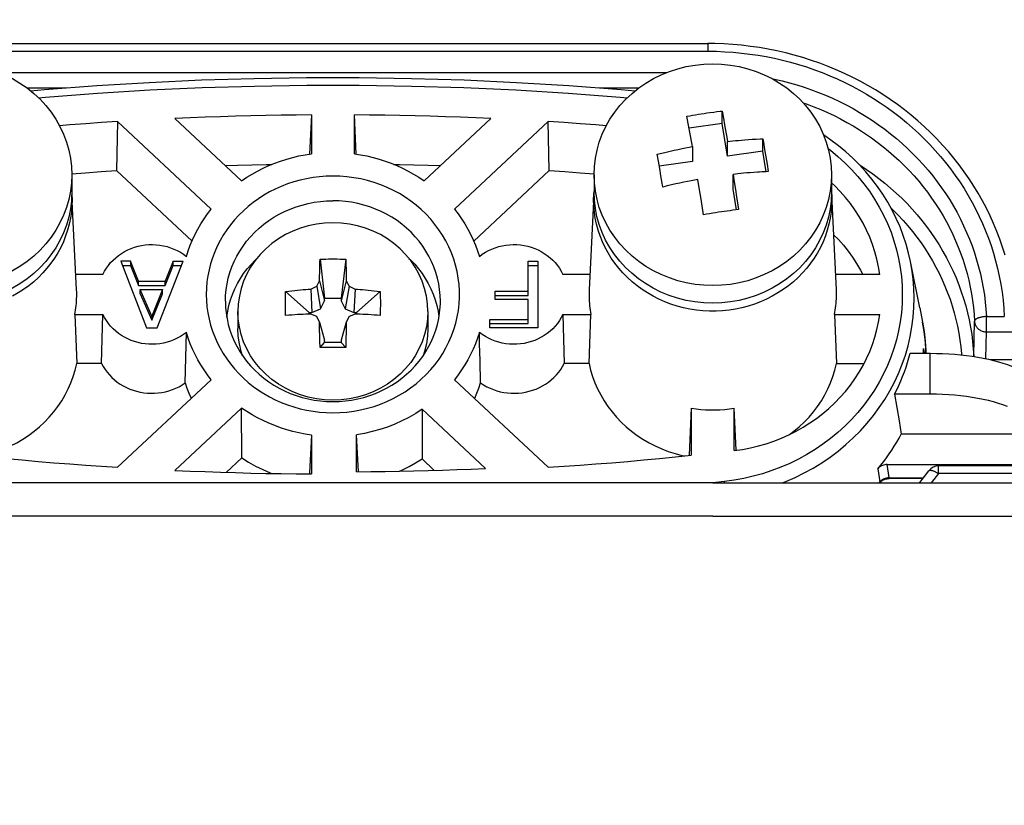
# Model space of a CAD drawing. Header units: centimetres. Extents: x 22052 to 56535, y 76485 to 78519.
# Tile 69 of 235: x 35527.75 to 35531.9, y 77894.75 to 77898.06. Entities that reach past the tile are written whole.
import ezdxf
from ezdxf import colors
from ezdxf.entities.mleader import LeaderData, LeaderLine
from ezdxf.math import Vec2, Vec3

# ---------------------------------------------------------------- set-up
doc = ezdxf.new("R2010")
doc.units = ezdxf.units.CM
doc.layers.add('$_urządzenia', color=250, linetype='Continuous')
doc.layers.add('IS_Opis', color=250, linetype='Continuous', lineweight=9)
doc.styles.add('styl1', font='ARIALN.TTF')

# ---------------------------------------------------------------- blocks, each defined once
blk = doc.blocks.new('A$C92957c0b')
at = {"layer": '$_urządzenia'}
for p, q in [((-31.792, -10.509), (-0.208, -10.509)), ((-0.208, -10.509), (-0.208, -10.83)), ((-31.792, -10.83), (-0.208, -10.83)), ((-30.064, -11.727), (-1.936, -11.727)), ((-28.893, -12.372), (-27.237, -12.372)), ((-4.763, -12.372), (-3.107, -12.372)), ((-22.654, -13.661), (-19.844, -16.285)), ((-16.904, -13.511), (-16.981, -15.16)), ((-16.904, -13.511), (-16.904, -15.148)), ((-15.019, -15.16), (-15.096, -13.511)), ((-15.096, -15.148), (-15.096, -13.511)), ((-12.156, -16.285), (-9.346, -13.661)), ((-1.031, -13.877), (-1.089, -13.565)), ((-0.121, -13.412), (0.044, -13.39)), ((0.044, -13.39), (0.175, -13.374)), ((0.175, -13.374), (0.306, -13.359)), ((0.306, -13.359), (0.393, -13.349)), ((0.393, -13.349), (0.45, -13.653)), ((0.393, -13.866), (0.393, -13.349)), ((0.45, -13.653), (0.501, -13.929)), ((-25.071, -13.792), (-25.108, -15.855)), ((-21.122, -17.478), (-25.071, -13.792)), ((-6.929, -13.792), (-10.878, -17.478)), ((-6.892, -15.855), (-6.929, -13.792)), ((-0.976, -14.174), (-1.031, -13.877)), ((0.393, -13.866), (-0.995, -14.069)), ((0.625, -15.249), (0.393, -13.866)), ((0.501, -13.929), (0.555, -14.234)), ((-0.926, -14.457), (-0.976, -14.174)), ((-0.857, -14.846), (-0.926, -14.457)), ((0.555, -14.234), (0.593, -14.445)), ((0.593, -14.445), (0.625, -14.629)), ((-0.857, -14.846), (-0.857, -15.466)), ((0.625, -14.629), (0.729, -14.618)), ((0.625, -15.249), (0.625, -14.629)), ((0.729, -14.618), (0.839, -14.606)), ((0.839, -14.606), (0.955, -14.595)), ((0.955, -14.595), (1.078, -14.583)), ((1.078, -14.583), (1.21, -14.572)), ((1.21, -14.572), (1.35, -14.561)), ((1.35, -14.561), (1.499, -14.549)), ((2.107, -14.516), (2.133, -14.664)), ((2.107, -15.033), (2.107, -14.516)), ((2.133, -14.664), (2.184, -14.965)), ((-2.287, -15.463), (-2.339, -15.165)), ((2.107, -15.033), (0.625, -15.249)), ((2.253, -15.903), (2.107, -15.033)), ((2.184, -14.965), (2.236, -15.272)), ((2.236, -15.272), (2.287, -15.583)), ((-2.236, -15.767), (-2.287, -15.463)), ((-0.857, -15.466), (-2.252, -15.67)), ((2.287, -15.583), (2.339, -15.899)), ((-27, -16.028), (-27, -16.766)), ((-25.108, -15.855), (-21.933, -18.819)), ((-10.067, -18.819), (-6.892, -15.855)), ((-5, -16.028), (-5, -16.766)), ((-2.184, -16.077), (-2.236, -15.767)), ((0.956, -16.002), (0.857, -16.013)), ((0.857, -16.013), (0.909, -16.335)), ((0.857, -16.633), (0.857, -16.013)), ((1.063, -15.991), (0.956, -16.002)), ((1.178, -15.979), (1.063, -15.991)), ((1.302, -15.968), (1.178, -15.979)), ((1.435, -15.956), (1.302, -15.968)), ((1.577, -15.944), (1.435, -15.956)), ((1.729, -15.933), (1.577, -15.944)), ((5, -16.028), (5, -16.766)), ((-0.556, -16.658), (-0.625, -16.23)), ((0.909, -16.335), (0.959, -16.655)), ((-27, -16.738), (-26.992, -16.828)), ((-26.992, -16.828), (-26.99, -16.873)), ((-26.99, -16.873), (-26.984, -17.086)), ((-5.01, -16.873), (-5.206, -20.878)), ((-5.016, -17.086), (-5.01, -16.873)), ((-5.01, -16.873), (-5.008, -16.828)), ((-5.008, -16.828), (-5, -16.738)), ((-0.506, -16.98), (-0.556, -16.658)), ((-0.451, -17.333), (-0.506, -16.98)), ((1.005, -17.513), (0.857, -16.633)), ((0.959, -16.655), (1.006, -16.956)), ((1.006, -16.956), (1.06, -17.305)), ((5, -16.738), (5.008, -16.828)), ((5.008, -16.828), (5.01, -16.873)), ((5.01, -16.873), (5.016, -17.086)), ((-0.393, -17.716), (-0.451, -17.333)), ((1.06, -17.305), (1.089, -17.499)), ((-0.262, -17.693), (-0.393, -17.716)), ((-0.131, -17.67), (-0.262, -17.693)), ((0, -17.648), (-0.131, -17.67)), ((-24.525, -19.666), (-24.937, -19.666)), ((-24.937, -19.666), (-23.85, -22.467)), ((-24.868, -19.845), (-24.525, -19.845)), ((-24.187, -20.506), (-24.525, -19.666)), ((-24.525, -19.666), (-24.525, -19.845)), ((-24.525, -19.845), (-24.187, -20.686)), ((-23.4, -22.467), (-22.312, -19.666)), ((-22.725, -19.666), (-23.062, -20.506)), ((-23.062, -20.686), (-22.725, -19.845)), ((-22.725, -19.666), (-22.312, -19.666)), ((-22.725, -19.845), (-22.725, -19.666)), ((-22.725, -19.845), (-22.382, -19.845)), ((-16.542, -19.588), (-16.35, -21.228)), ((-15.458, -19.588), (-15.65, -21.228)), ((-15.458, -19.588), (-15.452, -19.803)), ((-15.452, -19.803), (-15.446, -20.011)), ((-7.775, -19.666), (-7.362, -19.666)), ((-7.775, -21.106), (-7.775, -19.666)), ((-7.775, -19.845), (-7.362, -19.845)), ((-7.362, -19.666), (-7.362, -22.467)), ((8.469, -20.383), (8.328, -19.68)), ((8.328, -19.681), (8.328, -19.68)), ((-25.685, -20.223), (-26.826, -20.223)), ((-16.563, -20.495), (-16.56, -20.31)), ((-16.56, -20.31), (-16.556, -20.115)), ((-16.556, -20.115), (-16.551, -19.91)), ((-15.446, -20.011), (-15.442, -20.212)), ((-5.174, -20.223), (-6.315, -20.223)), ((7.038, -20.223), (5.174, -20.223)), ((-24.187, -20.506), (-23.062, -20.506)), ((-24.187, -20.686), (-24.187, -20.506)), ((-24.187, -20.686), (-23.062, -20.686)), ((-23.062, -20.686), (-23.062, -20.506)), ((-16.765, -20.761), (-16.682, -20.722)), ((-16.682, -20.722), (-16.563, -20.495)), ((-16.682, -20.722), (-16.52, -21.674)), ((-16.563, -20.495), (-16.35, -21.333)), ((-15.437, -20.495), (-15.65, -21.333)), ((-15.318, -20.722), (-15.48, -21.674)), ((-15.437, -20.495), (-15.318, -20.722)), ((-15.318, -20.722), (-15.235, -20.761)), ((8.593, -21.005), (8.469, -20.383)), ((-24.112, -20.856), (-23.175, -20.856)), ((-23.625, -21.977), (-24.112, -20.856)), ((-24.112, -21.036), (-24.112, -20.856)), ((-24.112, -21.036), (-23.625, -22.156)), ((-23.175, -20.856), (-23.625, -21.977)), ((-23.625, -22.156), (-23.175, -21.036)), ((-23.175, -21.036), (-23.175, -20.856)), ((-17.991, -20.941), (-16.998, -21.833)), ((-16.932, -20.84), (-16.848, -20.8)), ((-16.932, -20.84), (-16.885, -21.833)), ((-16.848, -20.8), (-16.765, -20.761)), ((-15.235, -20.761), (-15.152, -20.8)), ((-15.152, -20.8), (-15.068, -20.84)), ((-15.068, -20.84), (-15.115, -21.833)), ((-14.009, -20.941), (-15.002, -21.833)), ((-14.009, -20.941), (-14.007, -20.995)), ((-14.007, -20.995), (-14.004, -21.105)), ((-14.004, -21.105), (-14.002, -21.215)), ((-9.162, -20.926), (-7.775, -20.926)), ((-9.162, -21.277), (-9.162, -20.926)), ((-9.162, -21.106), (-7.775, -21.106)), ((8.717, -21.632), (8.593, -21.005)), ((-20.528, -21.353), (-20.527, -21.449)), ((-18, -21.383), (-17.999, -21.271)), ((-18, -21.496), (-18, -21.383)), ((-17.999, -21.609), (-18, -21.496)), ((-17.999, -21.271), (-17.997, -21.16)), ((-16.52, -21.674), (-16.35, -21.333)), ((-16.35, -21.228), (-15.65, -21.228)), ((-16.35, -21.333), (-16.35, -21.228)), ((-15.65, -21.228), (-15.65, -21.333)), ((-15.65, -21.333), (-15.48, -21.674)), ((-14.002, -21.215), (-14, -21.327)), ((-14, -21.553), (-14.002, -21.666)), ((-14, -21.327), (-14, -21.439)), ((-14, -21.439), (-14, -21.553)), ((-11.473, -21.449), (-11.472, -21.353)), ((-7.775, -21.277), (-9.162, -21.277)), ((-7.775, -22.296), (-7.775, -21.277)), ((-26.87, -21.91), (-25.685, -21.91)), ((-26.87, -21.91), (-26.79, -23.971)), ((-25.747, -23.971), (-25.685, -21.91)), ((-23.625, -21.977), (-23.625, -22.156)), ((-20, -21.783), (-20, -22.5)), ((-17.997, -21.723), (-17.999, -21.609)), ((-17.994, -21.837), (-17.997, -21.723)), ((-17.991, -21.952), (-17.994, -21.837)), ((-16.998, -21.833), (-16.885, -21.833)), ((-16.998, -21.894), (-16.998, -21.833)), ((-16.682, -21.996), (-16.932, -21.892)), ((-16.885, -21.833), (-16.52, -21.674)), ((-15.48, -21.674), (-15.115, -21.833)), ((-15.068, -21.892), (-15.318, -21.996)), ((-15.115, -21.833), (-15.002, -21.833)), ((-15.002, -21.833), (-15.002, -21.894)), ((-14.002, -21.666), (-14.004, -21.78)), ((-12, -21.783), (-12, -22.5)), ((-6.315, -21.91), (-5.13, -21.91)), ((-6.315, -21.91), (-6.253, -23.971)), ((-5.21, -23.971), (-5.13, -21.91)), ((5.13, -21.91), (7.038, -21.91)), ((5.13, -21.91), (5.21, -23.971)), ((8.717, -21.632), (8.836, -22.235)), ((-16.563, -22.236), (-16.682, -21.996)), ((-16.563, -22.236), (-16.35, -22.986)), ((-15.437, -22.236), (-15.65, -22.986)), ((-15.437, -22.236), (-15.44, -22.443)), ((-15.318, -21.996), (-15.437, -22.236)), ((-9.387, -22.117), (-7.775, -22.117)), ((-9.387, -22.467), (-9.387, -22.117)), ((-9.387, -22.296), (-7.775, -22.296)), ((10.994, -23.664), (11.027, -22.196)), ((11.527, -21.997), (12.28, -21.997)), ((11.527, -22.641), (11.527, -21.997)), ((-23.85, -22.467), (-23.4, -22.467)), ((-22.222, -24.793), (-22.17, -22.669)), ((-16.554, -22.789), (-16.558, -22.556)), ((-16.548, -23.039), (-16.554, -22.789)), ((-15.444, -22.668), (-15.449, -22.91)), ((-15.44, -22.443), (-15.444, -22.668)), ((-9.819, -23.144), (-9.83, -22.669)), ((-7.362, -22.467), (-9.387, -22.467)), ((11.501, -23.769), (11.527, -22.641)), ((11.527, -22.641), (12.793, -22.641)), ((-16.542, -23.305), (-16.548, -23.039)), ((-16.542, -23.305), (-16.35, -23.092)), ((-16.35, -23.092), (-16.35, -22.986)), ((-15.65, -23.092), (-16.35, -23.092)), ((-15.65, -22.986), (-15.65, -23.092)), ((-15.458, -23.305), (-15.65, -23.092)), ((-9.802, -23.854), (-9.819, -23.144)), ((8.949, -23.029), (8.976, -23.434)), ((-15.94, -23.307), (-16.181, -23.306)), ((-15.699, -23.306), (-15.94, -23.307)), ((-15.458, -23.305), (-15.699, -23.306)), ((8.314, -23.545), (9.164, -23.545)), ((8.872, -23.545), (8.878, -23.337)), ((8.912, -23.504), (8.878, -23.337)), ((8.976, -23.434), (8.977, -23.545)), ((9.164, -25.265), (9.164, -23.545)), ((-25.747, -23.971), (-26.79, -23.971)), ((-9.778, -24.793), (-9.802, -23.854)), ((-5.21, -23.971), (-6.253, -23.971)), ((5.21, -23.971), (6.376, -23.971)), ((10.995, -23.678), (10.994, -23.664)), ((11.685, -23.809), (12.665, -23.809)), ((-25.071, -28.341), (-21.122, -24.655)), ((-10.878, -24.655), (-6.929, -28.341)), ((9.164, -25.265), (7.657, -25.265)), ((7.657, -25.265), (7.751, -25.823)), ((-19.844, -25.849), (-22.654, -28.472)), ((-19.834, -27.938), (-19.844, -25.849)), ((-12.234, -25.902), (-12.245, -27.991)), ((-9.567, -28.393), (-12.234, -25.902)), ((-0.904, -25.856), (-0.997, -27.833)), ((-0.904, -25.856), (-0.904, -27.838)), ((0.987, -27.625), (0.904, -25.856)), ((0.904, -27.637), (0.904, -25.856)), ((7.751, -25.823), (7.845, -26.385)), ((7.845, -26.385), (7.939, -26.951)), ((13.665, -26.951), (7.939, -26.951)), ((-16.904, -26.985), (-16.979, -28.579)), ((-16.904, -26.985), (-16.904, -28.622)), ((-14.927, -28.528), (-15, -26.972)), ((-15, -28.532), (-15, -26.972)), ((-20.496, -28.555), (-19.834, -27.938)), ((-12.245, -27.991), (-11.729, -28.472)), ((-0.997, -27.833), (-0.997, -27.847)), ((-16.979, -28.579), (-16.981, -28.618)), ((6.954, -28.404), (7.039, -28.954)), ((7.348, -28.225), (12.665, -28.225)), ((7.43, -28.77), (7.348, -28.225)), ((12.892, -28.284), (9.508, -28.284)), ((9.508, -28.605), (9.508, -28.284)), ((12.897, -28.605), (9.508, -28.605)), ((0, -29), (-298.6, -29)), ((0.492, -28.944), (0, -28.996)), ((0, -29), (298.6, -29)), ((0.499, -29), (0.492, -28.944)), ((7.039, -28.954), (6.998, -29)), ((7.027, -29), (7.036, -28.989)), ((7.039, -28.954), (7.071, -28.919)), ((7.039, -28.954), (7.039, -28.961)), ((8.848, -28.821), (7.399, -28.821)), ((7.431, -28.784), (7.43, -28.77)), ((7.431, -28.784), (8.877, -28.784)), ((0, -30.4), (-300, -30.4)), ((0, -30.4), (300, -30.4))]:
    blk.add_line(p, q, dxfattribs=at)
for points in [[(12.317, -19.419), (12.211, -19.08), (12.094, -18.745), (11.967, -18.413), (11.83, -18.084), (11.682, -17.759), (11.525, -17.439), (11.358, -17.123), (11.181, -16.811), (10.994, -16.504), (10.799, -16.203), (10.593, -15.907), (10.379, -15.616), (10.156, -15.332), (9.924, -15.054), (9.683, -14.782), (9.434, -14.516), (9.177, -14.258), (8.912, -14.007), (8.64, -13.763), (8.36, -13.526), (8.072, -13.297), (7.778, -13.076), (7.477, -12.863), (7.169, -12.659), (6.856, -12.462), (6.536, -12.275), (6.21, -12.096), (5.879, -11.926), (5.543, -11.765), (5.203, -11.613), (4.857, -11.471), (4.507, -11.338), (4.154, -11.215), (3.796, -11.101), (3.435, -10.997), (3.072, -10.903), (2.705, -10.819), (2.336, -10.745), (1.965, -10.681), (1.592, -10.627), (1.217, -10.583), (0.842, -10.549), (0.465, -10.526), (0.088, -10.513), (-0.208, -10.509)], [(-0.208, -10.83), (0.153, -10.835), (0.51, -10.85), (0.865, -10.873), (1.216, -10.906), (1.563, -10.948), (1.91, -10.999), (2.255, -11.059), (2.599, -11.128), (2.941, -11.207), (3.28, -11.294), (3.616, -11.39), (3.949, -11.495), (4.279, -11.608), (4.605, -11.73), (4.928, -11.861), (5.246, -12), (5.561, -12.147), (5.87, -12.303), (6.175, -12.466), (6.475, -12.638), (6.769, -12.817), (7.058, -13.004), (7.341, -13.199), (7.619, -13.401), (7.89, -13.61), (8.154, -13.826), (8.412, -14.049), (8.663, -14.279), (8.908, -14.515), (9.145, -14.758), (9.374, -15.006), (9.596, -15.261), (9.81, -15.521), (10.016, -15.787), (10.215, -16.058), (10.405, -16.334), (10.586, -16.615), (10.759, -16.901), (10.924, -17.191), (11.079, -17.486), (11.226, -17.784), (11.363, -18.086), (11.491, -18.391), (11.61, -18.699), (11.72, -19.011), (11.821, -19.327), (11.913, -19.648), (11.995, -19.973), (12.068, -20.303), (12.132, -20.637), (12.185, -20.974), (12.227, -21.312), (12.259, -21.653), (12.28, -21.997)], [(-32, -11.36), (-31.626, -11.373), (-31.255, -11.412), (-30.887, -11.477), (-30.526, -11.567), (-30.173, -11.683), (-29.831, -11.822), (-29.5, -11.985), (-29.183, -12.171), (-28.883, -12.378), (-28.599, -12.606), (-28.335, -12.853), (-28.091, -13.118), (-27.869, -13.398), (-27.67, -13.694), (-27.495, -14.003), (-27.346, -14.323), (-27.222, -14.652), (-27.125, -14.989), (-27.056, -15.332), (-27.014, -15.679), (-27, -16.028)], [(-5, -16.028), (-4.986, -15.679), (-4.944, -15.332), (-4.875, -14.989), (-4.778, -14.652), (-4.654, -14.323), (-4.505, -14.003), (-4.33, -13.694), (-4.131, -13.398), (-3.909, -13.118), (-3.665, -12.853), (-3.401, -12.606), (-3.117, -12.378), (-2.817, -12.171), (-2.5, -11.985), (-2.169, -11.822), (-1.827, -11.683), (-1.474, -11.567), (-1.113, -11.477), (-0.745, -11.412), (-0.374, -11.373), (0, -11.36)], [(0, -11.36), (0.374, -11.373), (0.745, -11.412), (1.113, -11.477), (1.474, -11.567), (1.827, -11.683), (2.169, -11.822), (2.5, -11.985), (2.817, -12.171), (3.117, -12.378), (3.401, -12.606), (3.665, -12.853), (3.909, -13.118), (4.131, -13.398), (4.33, -13.694), (4.505, -14.003), (4.654, -14.323), (4.778, -14.652), (4.875, -14.989), (4.944, -15.332), (4.986, -15.679), (5, -16.028)], [(-28.739, -12.494), (-28.149, -12.44), (-25.944, -12.274), (-23.737, -12.141), (-21.528, -12.042), (-19.317, -11.975), (-17.106, -11.942), (-14.894, -11.942), (-12.683, -11.975), (-10.472, -12.042), (-8.263, -12.141), (-6.056, -12.274), (-3.851, -12.44), (-3.261, -12.494)], [(2.495, -11.983), (2.601, -12.004), (2.917, -12.077), (3.231, -12.158), (3.543, -12.247), (3.851, -12.345), (4.156, -12.45), (4.458, -12.563), (4.756, -12.685), (5.05, -12.813), (5.34, -12.95), (5.626, -13.094), (5.908, -13.246), (6.185, -13.405), (6.457, -13.572), (6.724, -13.745), (6.986, -13.926), (7.242, -14.113), (7.492, -14.307), (7.737, -14.507), (7.975, -14.714), (8.207, -14.927), (8.432, -15.146), (8.651, -15.371), (8.863, -15.601), (9.067, -15.837), (9.265, -16.078), (9.455, -16.325), (9.638, -16.576), (9.813, -16.832), (9.98, -17.092), (10.139, -17.357), (10.29, -17.625), (10.433, -17.898), (10.568, -18.174), (10.695, -18.454), (10.813, -18.738), (10.922, -19.024), (11.023, -19.313), (11.115, -19.605), (11.198, -19.899), (11.272, -20.194), (11.337, -20.491), (11.393, -20.789), (11.44, -21.089), (11.478, -21.39), (11.507, -21.692), (11.527, -21.997)], [(-28.406, -12.786), (-28.107, -12.759), (-25.91, -12.594), (-23.711, -12.461), (-21.509, -12.362), (-19.306, -12.296), (-17.102, -12.263), (-14.898, -12.263), (-12.694, -12.296), (-10.491, -12.362), (-8.289, -12.461), (-6.09, -12.594), (-3.893, -12.759), (-3.594, -12.786)], [(3.804, -13.004), (3.976, -13.063), (4.264, -13.172), (4.55, -13.287), (4.831, -13.411), (5.109, -13.542), (5.383, -13.68), (5.652, -13.825), (5.917, -13.977), (6.177, -14.136), (6.433, -14.302), (6.683, -14.475), (6.928, -14.654), (7.168, -14.839), (7.401, -15.031), (7.629, -15.229), (7.851, -15.433), (8.067, -15.642), (8.276, -15.857), (8.479, -16.078), (8.675, -16.303), (8.864, -16.534), (9.045, -16.77), (9.22, -17.01), (9.388, -17.255), (9.548, -17.504), (9.7, -17.757), (9.844, -18.014), (9.981, -18.275), (10.11, -18.539), (10.231, -18.807), (10.344, -19.078), (10.449, -19.352), (10.545, -19.629), (10.633, -19.908), (10.713, -20.189), (10.784, -20.472), (10.846, -20.756), (10.899, -21.041), (10.944, -21.328), (10.981, -21.616), (11.008, -21.905), (11.027, -22.196)], [(-16.904, -13.511), (-17.543, -13.516), (-18.182, -13.525), (-18.821, -13.536), (-19.46, -13.549), (-20.099, -13.566), (-20.738, -13.586), (-21.377, -13.608), (-22.016, -13.633), (-22.654, -13.661)], [(-9.346, -13.661), (-9.984, -13.633), (-10.623, -13.608), (-11.262, -13.586), (-11.901, -13.566), (-12.54, -13.549), (-13.179, -13.536), (-13.818, -13.525), (-14.457, -13.516), (-15.096, -13.511)], [(-1.089, -13.565), (-0.969, -13.544), (-0.848, -13.523), (-0.727, -13.503), (-0.606, -13.483), (-0.485, -13.464), (-0.364, -13.446), (-0.243, -13.429), (-0.121, -13.412)], [(-25.071, -13.792), (-25.741, -13.835), (-26.412, -13.882), (-27.082, -13.932), (-27.516, -13.966)], [(-4.484, -13.966), (-4.918, -13.932), (-5.588, -13.882), (-6.259, -13.835), (-6.929, -13.792)], [(8.328, -19.682), (8.248, -19.325), (8.145, -18.954), (8.025, -18.587), (7.887, -18.226), (7.731, -17.87), (7.558, -17.522), (7.368, -17.181), (7.162, -16.848), (6.939, -16.524), (6.701, -16.21), (6.448, -15.907), (6.181, -15.615), (5.899, -15.334), (5.604, -15.066), (5.296, -14.811), (4.977, -14.569), (4.667, -14.356)], [(-2.339, -15.165), (-2.15, -15.119), (-1.967, -15.075), (-1.79, -15.035), (-1.619, -14.997), (-1.454, -14.962), (-1.295, -14.929), (-1.143, -14.899), (-0.997, -14.871), (-0.857, -14.846)], [(4.856, -14.925), (4.956, -15), (5.265, -15.255), (5.562, -15.525), (5.844, -15.807), (6.111, -16.102), (6.362, -16.409), (6.597, -16.726), (6.815, -17.053), (7.015, -17.391), (7.198, -17.736), (7.362, -18.088), (7.508, -18.449), (7.634, -18.814), (7.742, -19.184), (7.83, -19.559), (7.898, -19.936), (7.947, -20.316), (7.976, -20.698), (7.985, -21.079), (7.974, -21.461), (7.944, -21.843), (7.894, -22.222), (7.825, -22.598), (7.736, -22.971), (7.628, -23.34), (7.501, -23.703), (7.355, -24.061), (7.191, -24.412), (7.009, -24.754), (6.808, -25.09), (6.592, -25.415), (6.358, -25.73), (6.108, -26.035), (5.842, -26.328), (5.562, -26.608), (5.267, -26.877), (4.959, -27.131), (4.64, -27.369), (4.309, -27.594), (3.967, -27.803), (3.613, -27.997), (3.248, -28.176), (2.874, -28.338), (2.492, -28.483), (2.102, -28.612), (1.707, -28.722), (1.307, -28.814), (0.902, -28.888), (0.492, -28.944)], [(1.499, -14.549), (1.659, -14.539), (1.743, -14.534), (1.829, -14.529)], [(1.829, -14.529), (2.012, -14.52), (2.107, -14.516)], [(-19.844, -16.285), (-19.625, -16.138), (-19.402, -16.001), (-19.172, -15.873), (-18.937, -15.754), (-18.696, -15.643), (-18.451, -15.543), (-18.201, -15.452), (-17.947, -15.371), (-17.691, -15.3), (-17.431, -15.239), (-17.169, -15.188), (-16.904, -15.148)], [(-15.096, -15.148), (-14.831, -15.188), (-14.569, -15.239), (-14.309, -15.3), (-14.053, -15.371), (-13.799, -15.452), (-13.549, -15.543), (-13.304, -15.643), (-13.063, -15.754), (-12.828, -15.873), (-12.598, -16.001), (-12.375, -16.138), (-12.156, -16.285)], [(-20.534, -15.64), (-20.019, -15.625), (-19.415, -15.609), (-18.812, -15.596), (-18.57, -15.592)], [(-13.43, -15.592), (-13.188, -15.596), (-12.585, -15.609), (-11.981, -15.625), (-11.466, -15.64)], [(6.181, -15.615), (6.206, -15.63), (6.475, -15.807), (6.738, -15.992), (6.996, -16.184), (7.247, -16.383), (7.491, -16.589), (7.729, -16.802), (7.96, -17.021), (8.184, -17.247), (8.401, -17.478), (8.61, -17.716), (8.811, -17.96), (9.004, -18.209), (9.19, -18.463), (9.367, -18.722), (9.535, -18.986), (9.696, -19.255), (9.847, -19.528), (9.99, -19.805), (10.123, -20.087), (10.248, -20.371), (10.363, -20.659), (10.47, -20.951), (10.566, -21.245), (10.654, -21.541), (10.731, -21.84), (10.799, -22.14), (10.858, -22.442), (10.906, -22.746), (10.945, -23.051), (10.974, -23.357), (10.994, -23.664)], [(-27, -16.028), (-27.014, -16.377), (-27.056, -16.724), (-27.125, -17.067), (-27.222, -17.404), (-27.346, -17.733), (-27.495, -18.053), (-27.67, -18.362), (-27.869, -18.657), (-28.091, -18.938), (-28.335, -19.203), (-28.599, -19.45), (-28.883, -19.677), (-29.183, -19.885), (-29.5, -20.07), (-29.831, -20.234), (-30.173, -20.373), (-30.526, -20.488), (-30.887, -20.579), (-31.255, -20.644), (-31.626, -20.683), (-32, -20.696)], [(-27.003, -15.987), (-26.419, -15.943), (-25.764, -15.898), (-25.108, -15.855)], [(-16, -16.086), (-16.281, -16.093), (-16.56, -16.114), (-16.837, -16.148), (-17.112, -16.195), (-17.384, -16.257), (-17.652, -16.331), (-17.915, -16.418), (-18.173, -16.518), (-18.425, -16.63), (-18.669, -16.754), (-18.908, -16.891), (-19.137, -17.038), (-19.358, -17.196), (-19.57, -17.366), (-19.772, -17.545), (-19.964, -17.733), (-20.145, -17.932), (-20.315, -18.138), (-20.473, -18.352), (-20.619, -18.574), (-20.752, -18.803), (-20.872, -19.038), (-20.979, -19.279), (-21.073, -19.524), (-21.152, -19.774), (-21.218, -20.029), (-21.269, -20.285), (-21.305, -20.543), (-21.327, -20.804), (-21.335, -21.067)], [(-16, -26.047), (-15.705, -26.039), (-15.413, -26.017), (-15.123, -25.979), (-14.835, -25.927), (-14.549, -25.859), (-14.268, -25.777), (-13.993, -25.681), (-13.723, -25.57), (-13.46, -25.447), (-13.207, -25.31), (-12.962, -25.161), (-12.726, -24.999), (-12.498, -24.824), (-12.28, -24.636), (-12.074, -24.439), (-11.88, -24.231), (-11.698, -24.012), (-11.53, -23.785), (-11.376, -23.551), (-11.236, -23.308), (-11.11, -23.059), (-11, -22.804), (-10.905, -22.543), (-10.826, -22.279), (-10.762, -22.011), (-10.714, -21.74), (-10.682, -21.468), (-10.667, -21.195), (-10.667, -20.921), (-10.684, -20.648), (-10.717, -20.376), (-10.765, -20.106), (-10.83, -19.84), (-10.909, -19.577), (-11.005, -19.318), (-11.115, -19.065), (-11.24, -18.817), (-11.38, -18.576), (-11.533, -18.343), (-11.7, -18.118), (-11.881, -17.901), (-12.074, -17.695), (-12.279, -17.498), (-12.496, -17.311), (-12.722, -17.137), (-12.957, -16.976), (-13.201, -16.826), (-13.454, -16.69), (-13.715, -16.566), (-13.985, -16.455), (-14.261, -16.358), (-14.542, -16.276), (-14.828, -16.208), (-15.118, -16.155), (-15.409, -16.117), (-15.703, -16.094), (-16, -16.086)], [(-6.892, -15.855), (-6.236, -15.898), (-5.581, -15.943), (-4.997, -15.987)], [(0, -20.696), (-0.374, -20.683), (-0.745, -20.644), (-1.113, -20.579), (-1.474, -20.488), (-1.827, -20.373), (-2.169, -20.234), (-2.5, -20.07), (-2.817, -19.885), (-3.117, -19.677), (-3.401, -19.45), (-3.665, -19.203), (-3.909, -18.938), (-4.131, -18.657), (-4.33, -18.362), (-4.505, -18.053), (-4.654, -17.733), (-4.778, -17.404), (-4.875, -17.067), (-4.944, -16.724), (-4.986, -16.377), (-5, -16.028)], [(-2.107, -16.549), (-2.133, -16.39), (-2.184, -16.077)], [(5, -16.028), (4.986, -16.377), (4.944, -16.724), (4.875, -17.067), (4.778, -17.404), (4.654, -17.733), (4.505, -18.053), (4.33, -18.362), (4.131, -18.657), (3.909, -18.938), (3.665, -19.203), (3.401, -19.45), (3.117, -19.677), (2.817, -19.885), (2.5, -20.07), (2.169, -20.234), (1.827, -20.373), (1.474, -20.488), (1.113, -20.579), (0.745, -20.644), (0.374, -20.683), (0, -20.696)], [(2.062, -15.912), (1.975, -15.917), (1.89, -15.922), (1.729, -15.933)], [(2.339, -15.899), (2.244, -15.903), (2.062, -15.912)], [(-0.625, -16.23), (-0.765, -16.255), (-0.911, -16.283), (-1.063, -16.313), (-1.222, -16.345), (-1.387, -16.38), (-1.558, -16.418), (-1.735, -16.459), (-1.918, -16.503), (-2.107, -16.549)], [(7.038, -20.223), (6.985, -19.902), (6.916, -19.586), (6.831, -19.274), (6.73, -18.965), (6.612, -18.661), (6.479, -18.364), (6.33, -18.073), (6.166, -17.788), (5.988, -17.512), (5.796, -17.244), (5.589, -16.985), (5.37, -16.736), (5.138, -16.498), (5, -16.369)], [(-27, -16.766), (-27.015, -17.123), (-27.058, -17.471), (-27.127, -17.813), (-27.225, -18.15), (-27.35, -18.481), (-27.5, -18.8), (-27.675, -19.108), (-27.875, -19.404), (-28.097, -19.684), (-28.339, -19.945), (-28.602, -20.191), (-28.883, -20.416), (-29.183, -20.622), (-29.5, -20.808), (-29.83, -20.971), (-30.172, -21.111), (-30.526, -21.226), (-30.887, -21.317), (-31.252, -21.381), (-31.623, -21.42), (-32, -21.434)], [(-26.791, -21.067), (-26.792, -20.972), (-26.794, -20.878), (-26.99, -16.873)], [(0, -21.434), (-0.379, -21.42), (-0.751, -21.381), (-1.118, -21.316), (-1.481, -21.224), (-1.837, -21.107), (-2.181, -20.966), (-2.513, -20.801), (-2.832, -20.613), (-3.132, -20.405), (-3.414, -20.177), (-3.677, -19.929), (-3.918, -19.666), (-4.139, -19.385), (-4.337, -19.088), (-4.511, -18.78), (-4.659, -18.461), (-4.781, -18.13), (-4.877, -17.794), (-4.945, -17.452), (-4.987, -17.105), (-5, -16.766)], [(5, -16.766), (4.985, -17.123), (4.942, -17.471), (4.873, -17.813), (4.775, -18.15), (4.65, -18.481), (4.5, -18.8), (4.325, -19.108), (4.125, -19.404), (3.903, -19.684), (3.661, -19.945), (3.398, -20.191), (3.117, -20.416), (2.817, -20.622), (2.5, -20.808), (2.17, -20.971), (1.828, -21.111), (1.474, -21.226), (1.113, -21.317), (0.748, -21.381), (0.377, -21.42), (0, -21.434)], [(5.209, -21.067), (5.208, -20.972), (5.206, -20.878), (5.01, -16.873)], [(-26.984, -17.086), (-26.992, -17.344), (-27.015, -17.601), (-27.053, -17.857), (-27.106, -18.11), (-27.174, -18.36), (-27.256, -18.607), (-27.353, -18.848), (-27.464, -19.085), (-27.589, -19.315), (-27.727, -19.538), (-27.878, -19.754), (-28.042, -19.962), (-28.218, -20.161), (-28.405, -20.351), (-28.603, -20.531), (-28.811, -20.701), (-29.03, -20.859), (-29.257, -21.006), (-29.492, -21.141)], [(-20.528, -21.353), (-20.52, -21.107), (-20.497, -20.862), (-20.459, -20.619), (-20.406, -20.378), (-20.338, -20.141), (-20.255, -19.907), (-20.158, -19.679), (-20.046, -19.456), (-19.921, -19.24), (-19.783, -19.03), (-19.632, -18.829), (-19.469, -18.636), (-19.293, -18.452), (-19.107, -18.278), (-18.91, -18.115), (-18.704, -17.962), (-18.488, -17.821), (-18.264, -17.692), (-18.032, -17.576), (-17.793, -17.472), (-17.549, -17.381), (-17.299, -17.304), (-17.044, -17.24), (-16.786, -17.19), (-16.526, -17.155), (-16.263, -17.133), (-16, -17.126)], [(-11.472, -21.353), (-11.48, -21.107), (-11.503, -20.862), (-11.541, -20.619), (-11.594, -20.378), (-11.662, -20.141), (-11.745, -19.907), (-11.842, -19.679), (-11.954, -19.456), (-12.079, -19.24), (-12.217, -19.03), (-12.368, -18.829), (-12.531, -18.636), (-12.707, -18.452), (-12.893, -18.278), (-13.09, -18.115), (-13.296, -17.962), (-13.512, -17.821), (-13.736, -17.692), (-13.968, -17.576), (-14.207, -17.472), (-14.451, -17.381), (-14.701, -17.304), (-14.956, -17.24), (-15.214, -17.19), (-15.474, -17.155), (-15.737, -17.133), (-16, -17.126)], [(-2.265, -21.264), (-2.508, -21.141), (-2.743, -21.006), (-2.97, -20.859), (-3.189, -20.701), (-3.397, -20.531), (-3.595, -20.351), (-3.782, -20.161), (-3.958, -19.962), (-4.122, -19.754), (-4.273, -19.538), (-4.411, -19.315), (-4.536, -19.085), (-4.647, -18.848), (-4.744, -18.607), (-4.826, -18.36), (-4.894, -18.11), (-4.947, -17.857), (-4.985, -17.601), (-5.008, -17.344), (-5.016, -17.086)], [(5.016, -17.086), (5.008, -17.344), (4.985, -17.601), (4.947, -17.857), (4.894, -18.11), (4.826, -18.36), (4.744, -18.607), (4.647, -18.848), (4.536, -19.085), (4.411, -19.315), (4.273, -19.538), (4.122, -19.754), (3.958, -19.962), (3.782, -20.161), (3.595, -20.351), (3.397, -20.531), (3.189, -20.701), (2.97, -20.859), (2.743, -21.006), (2.508, -21.141)], [(-22.17, -19.464), (-22.093, -19.227), (-22.007, -18.993), (-21.91, -18.763), (-21.803, -18.537), (-21.685, -18.315), (-21.559, -18.098), (-21.423, -17.886), (-21.277, -17.68), (-21.122, -17.478)], [(-10.878, -17.478), (-10.723, -17.68), (-10.577, -17.886), (-10.441, -18.098), (-10.315, -18.315), (-10.197, -18.537), (-10.09, -18.763), (-9.993, -18.993), (-9.907, -19.227), (-9.83, -19.464)], [(1.089, -17.499), (0.968, -17.513), (0.847, -17.527), (0.727, -17.543), (0.606, -17.558), (0.484, -17.575), (0.363, -17.592), (0.242, -17.61), (0.121, -17.629), (0, -17.648)], [(7.511, -17.438), (7.599, -17.521), (7.812, -17.736), (8.019, -17.958), (8.219, -18.184), (8.411, -18.417), (8.595, -18.655), (8.772, -18.897), (8.941, -19.145), (9.102, -19.397), (9.255, -19.653), (9.4, -19.914), (9.536, -20.179), (9.663, -20.447), (9.782, -20.719), (9.893, -20.994), (9.994, -21.272), (10.086, -21.552), (10.17, -21.836), (10.244, -22.121), (10.309, -22.407), (10.364, -22.696), (10.411, -22.986), (10.448, -23.277), (10.476, -23.569), (10.478, -23.612)], [(-12, -21.783), (-12.015, -21.458), (-12.061, -21.135), (-12.136, -20.817), (-12.241, -20.506), (-12.375, -20.205), (-12.536, -19.916), (-12.723, -19.641), (-12.936, -19.383), (-13.172, -19.143), (-13.429, -18.923), (-13.706, -18.724), (-14, -18.549), (-14.31, -18.399), (-14.632, -18.274), (-14.965, -18.176), (-15.305, -18.106), (-15.651, -18.063), (-16, -18.049), (-16.349, -18.063), (-16.695, -18.106), (-17.035, -18.176), (-17.368, -18.274), (-17.69, -18.399), (-18, -18.549), (-18.294, -18.724), (-18.571, -18.923), (-18.828, -19.143), (-19.064, -19.383), (-19.277, -19.641), (-19.464, -19.916), (-19.625, -20.205), (-19.759, -20.506), (-19.864, -20.817), (-19.939, -21.135), (-19.985, -21.458), (-20, -21.783)], [(5.092, -18.555), (5.29, -18.757), (5.501, -18.997), (5.701, -19.246), (5.887, -19.503), (6.061, -19.768), (6.22, -20.041), (6.315, -20.223)], [(-25.685, -20.223), (-25.617, -20.091), (-25.541, -19.965), (-25.455, -19.845), (-25.361, -19.73), (-25.258, -19.621), (-25.148, -19.52), (-25.03, -19.426), (-24.905, -19.339), (-24.775, -19.261), (-24.64, -19.192), (-24.499, -19.131), (-24.355, -19.079), (-24.207, -19.037), (-24.055, -19.005), (-23.903, -18.982), (-23.749, -18.969), (-23.594, -18.966), (-23.439, -18.973), (-23.286, -18.99), (-23.133, -19.017), (-22.983, -19.053), (-22.836, -19.099), (-22.693, -19.155), (-22.554, -19.219), (-22.421, -19.292), (-22.293, -19.374), (-22.17, -19.464)], [(-9.83, -19.464), (-9.707, -19.374), (-9.579, -19.292), (-9.446, -19.219), (-9.307, -19.155), (-9.164, -19.099), (-9.017, -19.053), (-8.867, -19.017), (-8.714, -18.99), (-8.561, -18.973), (-8.406, -18.966), (-8.251, -18.969), (-8.097, -18.982), (-7.945, -19.005), (-7.793, -19.037), (-7.645, -19.079), (-7.501, -19.131), (-7.36, -19.192), (-7.225, -19.261), (-7.095, -19.339), (-6.97, -19.426), (-6.852, -19.52), (-6.742, -19.621), (-6.639, -19.73), (-6.545, -19.845), (-6.459, -19.965), (-6.383, -20.091), (-6.315, -20.223)], [(-20.47, -22.018), (-20.47, -22.012), (-20.432, -21.771), (-20.379, -21.532), (-20.311, -21.295), (-20.229, -21.063), (-20.132, -20.836), (-20.021, -20.613), (-19.897, -20.399), (-19.76, -20.192), (-19.61, -19.992), (-19.449, -19.801), (-19.274, -19.618), (-19.203, -19.552)], [(-16.551, -19.91), (-16.545, -19.697), (-16.542, -19.588)], [(-16.542, -19.588), (-16.422, -19.582), (-16.301, -19.577), (-16.181, -19.574), (-16.06, -19.572), (-15.94, -19.572), (-15.819, -19.574), (-15.699, -19.577), (-15.578, -19.582), (-15.458, -19.588)], [(-12.797, -19.551), (-12.729, -19.615), (-12.555, -19.797), (-12.394, -19.987), (-12.244, -20.186), (-12.107, -20.393), (-11.983, -20.607), (-11.871, -20.829), (-11.774, -21.057), (-11.691, -21.289), (-11.623, -21.527), (-11.569, -21.767), (-11.531, -22.009), (-11.53, -22.018)], [(2.917, -29), (3.072, -28.941), (3.468, -28.768), (3.854, -28.579), (4.229, -28.373), (4.592, -28.15), (4.942, -27.912), (5.281, -27.658), (5.608, -27.388), (5.921, -27.103), (6.219, -26.804), (6.501, -26.492), (6.766, -26.167), (7.014, -25.831), (7.245, -25.484), (7.456, -25.128), (7.65, -24.762), (7.824, -24.388), (7.978, -24.008), (8.112, -23.62), (8.226, -23.228), (8.319, -22.831), (8.391, -22.43), (8.443, -22.027), (8.474, -21.623), (8.484, -21.217), (8.472, -20.812), (8.44, -20.408), (8.387, -20.006), (8.328, -19.681)], [(-15.442, -20.212), (-15.438, -20.403), (-15.437, -20.495)], [(-26.87, -21.91), (-26.853, -21.817), (-26.838, -21.724), (-26.826, -21.631), (-26.815, -21.537), (-26.806, -21.443), (-26.799, -21.349), (-26.794, -21.255), (-26.792, -21.161), (-26.791, -21.067)], [(-21.335, -21.067), (-21.327, -21.329), (-21.305, -21.59), (-21.269, -21.848), (-21.218, -22.104), (-21.152, -22.359), (-21.073, -22.609), (-20.979, -22.854), (-20.872, -23.095), (-20.752, -23.33), (-20.619, -23.559), (-20.473, -23.781), (-20.315, -23.995), (-20.145, -24.202), (-19.964, -24.4), (-19.772, -24.588), (-19.57, -24.767), (-19.358, -24.937), (-19.137, -25.095), (-18.908, -25.242), (-18.669, -25.379), (-18.425, -25.503), (-18.173, -25.615), (-17.915, -25.715), (-17.652, -25.802), (-17.384, -25.876), (-17.112, -25.938), (-16.837, -25.985), (-16.56, -26.019), (-16.281, -26.04), (-16, -26.047)], [(-17.997, -21.16), (-17.994, -21.05), (-17.993, -20.995), (-17.991, -20.941)], [(-17.991, -20.941), (-17.86, -20.924), (-17.733, -20.909), (-17.609, -20.895), (-17.488, -20.883), (-17.37, -20.872), (-17.255, -20.863), (-17.144, -20.854), (-17.037, -20.846), (-16.932, -20.84)], [(-15.068, -20.84), (-14.964, -20.846), (-14.857, -20.854), (-14.747, -20.862), (-14.633, -20.872), (-14.515, -20.883), (-14.393, -20.895), (-14.269, -20.909), (-14.141, -20.924), (-14.009, -20.941)], [(-5.206, -20.878), (-5.208, -20.972), (-5.209, -21.067)], [(-5.209, -21.067), (-5.208, -21.161), (-5.206, -21.255), (-5.201, -21.349), (-5.194, -21.443), (-5.185, -21.537), (-5.174, -21.631), (-5.162, -21.724), (-5.147, -21.817), (-5.13, -21.91)], [(2.508, -21.141), (2.265, -21.264), (2.015, -21.374), (1.759, -21.471), (1.497, -21.555), (1.231, -21.625), (0.962, -21.682), (0.689, -21.724), (0.414, -21.753), (0.138, -21.767), (-0.138, -21.767), (-0.414, -21.753), (-0.689, -21.724), (-0.962, -21.682), (-1.231, -21.625), (-1.497, -21.555), (-1.759, -21.471), (-2.015, -21.374), (-2.265, -21.264)], [(5.13, -21.91), (5.147, -21.817), (5.162, -21.724), (5.174, -21.631), (5.185, -21.537), (5.194, -21.443), (5.201, -21.349), (5.206, -21.255), (5.208, -21.161), (5.209, -21.067)], [(-20.527, -21.449), (-20.52, -21.599), (-20.497, -21.844), (-20.459, -22.087), (-20.406, -22.328), (-20.338, -22.566), (-20.255, -22.799), (-20.158, -23.028), (-20.046, -23.25), (-19.921, -23.467), (-19.783, -23.676), (-19.632, -23.878), (-19.469, -24.07), (-19.293, -24.254), (-19.107, -24.428), (-18.91, -24.591), (-18.704, -24.744), (-18.488, -24.885), (-18.264, -25.014), (-18.032, -25.131), (-17.793, -25.235), (-17.549, -25.325), (-17.299, -25.403), (-17.044, -25.466), (-16.786, -25.516), (-16.526, -25.552), (-16.263, -25.573), (-16, -25.58)], [(-16, -25.58), (-15.737, -25.573), (-15.474, -25.552), (-15.214, -25.516), (-14.956, -25.466), (-14.701, -25.403), (-14.451, -25.325), (-14.207, -25.235), (-13.968, -25.131), (-13.736, -25.014), (-13.512, -24.885), (-13.296, -24.744), (-13.09, -24.591), (-12.893, -24.428), (-12.707, -24.254), (-12.531, -24.07), (-12.368, -23.878), (-12.217, -23.676), (-12.079, -23.467), (-11.954, -23.25), (-11.842, -23.028), (-11.745, -22.799), (-11.662, -22.566), (-11.594, -22.328), (-11.541, -22.087), (-11.503, -21.844), (-11.48, -21.599), (-11.473, -21.449)], [(-22.17, -22.669), (-22.293, -22.759), (-22.421, -22.841), (-22.554, -22.914), (-22.693, -22.978), (-22.836, -23.034), (-22.983, -23.08), (-23.133, -23.116), (-23.286, -23.143), (-23.439, -23.16), (-23.594, -23.167), (-23.749, -23.164), (-23.903, -23.151), (-24.055, -23.128), (-24.207, -23.096), (-24.355, -23.054), (-24.499, -23.002), (-24.64, -22.941), (-24.775, -22.872), (-24.905, -22.794), (-25.03, -22.707), (-25.148, -22.613), (-25.258, -22.512), (-25.361, -22.403), (-25.455, -22.288), (-25.541, -22.168), (-25.617, -22.042), (-25.685, -21.91)], [(-12, -21.783), (-12.015, -22.109), (-12.061, -22.432), (-12.136, -22.75), (-12.241, -23.06), (-12.375, -23.361), (-12.536, -23.65), (-12.723, -23.925), (-12.936, -24.184), (-13.172, -24.424), (-13.429, -24.644), (-13.706, -24.842), (-14, -25.017), (-14.31, -25.168), (-14.632, -25.292), (-14.965, -25.39), (-15.305, -25.461), (-15.651, -25.503), (-16, -25.518), (-16.349, -25.503), (-16.695, -25.461), (-17.035, -25.39), (-17.368, -25.292), (-17.69, -25.168), (-18, -25.017), (-18.294, -24.842), (-18.571, -24.644), (-18.828, -24.424), (-19.064, -24.184), (-19.277, -23.925), (-19.464, -23.65), (-19.625, -23.361), (-19.759, -23.06), (-19.864, -22.75), (-19.939, -22.432), (-19.985, -22.109), (-20, -21.783)], [(-16.932, -21.892), (-17.036, -21.895), (-17.143, -21.9), (-17.253, -21.905), (-17.367, -21.911), (-17.485, -21.917), (-17.607, -21.925), (-17.731, -21.933), (-17.859, -21.942), (-17.991, -21.952)], [(-14.009, -21.952), (-14.14, -21.942), (-14.267, -21.933), (-14.391, -21.925), (-14.512, -21.918), (-14.63, -21.911), (-14.745, -21.905), (-14.856, -21.9), (-14.963, -21.895), (-15.068, -21.892)], [(-14.004, -21.78), (-14.007, -21.895), (-14.009, -21.952)], [(-6.315, -21.91), (-6.383, -22.042), (-6.459, -22.168), (-6.545, -22.288), (-6.639, -22.403), (-6.742, -22.512), (-6.852, -22.613), (-6.97, -22.707), (-7.095, -22.794), (-7.225, -22.872), (-7.36, -22.941), (-7.501, -23.002), (-7.645, -23.054), (-7.793, -23.096), (-7.945, -23.128), (-8.097, -23.151), (-8.251, -23.164), (-8.406, -23.167), (-8.561, -23.16), (-8.714, -23.143), (-8.867, -23.116), (-9.017, -23.08), (-9.164, -23.034), (-9.307, -22.978), (-9.446, -22.914), (-9.579, -22.841), (-9.707, -22.759), (-9.83, -22.669)], [(0.904, -27.637), (1.247, -27.588), (1.586, -27.524), (1.92, -27.444), (2.251, -27.349), (2.576, -27.239), (2.895, -27.115), (3.207, -26.976), (3.512, -26.823), (3.807, -26.657), (4.094, -26.477), (4.372, -26.285), (4.638, -26.08), (4.894, -25.864), (5.138, -25.635), (5.37, -25.397), (5.589, -25.148), (5.796, -24.889), (5.988, -24.621), (6.166, -24.345), (6.33, -24.06), (6.479, -23.769), (6.612, -23.472), (6.73, -23.168), (6.831, -22.859), (6.916, -22.547), (6.985, -22.231), (7.038, -21.91)], [(-16.558, -22.556), (-16.562, -22.339), (-16.563, -22.236)], [(8.836, -22.235), (8.902, -22.625), (8.949, -23.029)], [(8.978, -23.545), (8.972, -23.344), (8.942, -22.946), (8.891, -22.55), (8.836, -22.236)], [(11.527, -21.997), (11.494, -21.998), (11.462, -22.001), (11.43, -22.004), (11.398, -22.008), (11.367, -22.013), (11.336, -22.018), (11.307, -22.024), (11.278, -22.031), (11.25, -22.038), (11.224, -22.046), (11.199, -22.055), (11.175, -22.064), (11.153, -22.073), (11.132, -22.083), (11.113, -22.093), (11.095, -22.104), (11.08, -22.115), (11.066, -22.126), (11.055, -22.138), (11.045, -22.149), (11.038, -22.161), (11.032, -22.173), (11.029, -22.184), (11.027, -22.196)], [(11.027, -22.196), (11.03, -22.23), (11.036, -22.263), (11.044, -22.296), (11.055, -22.328), (11.068, -22.36), (11.084, -22.39), (11.102, -22.419), (11.122, -22.448), (11.144, -22.474), (11.169, -22.499), (11.195, -22.523), (11.223, -22.544), (11.252, -22.564), (11.283, -22.581), (11.316, -22.597), (11.349, -22.61), (11.384, -22.621), (11.419, -22.63), (11.454, -22.636), (11.49, -22.64), (11.527, -22.641)], [(-21.122, -24.655), (-21.277, -24.453), (-21.423, -24.247), (-21.559, -24.035), (-21.685, -23.818), (-21.803, -23.596), (-21.91, -23.37), (-22.007, -23.14), (-22.093, -22.906), (-22.17, -22.669)], [(-19.803, -23.646), (-19.864, -23.467), (-19.938, -23.152), (-19.984, -22.829), (-20, -22.5)], [(-12, -22.5), (-12.016, -22.829), (-12.062, -23.152), (-12.136, -23.467), (-12.197, -23.646)], [(-9.83, -22.669), (-9.907, -22.906), (-9.993, -23.14), (-10.09, -23.37), (-10.197, -23.596), (-10.315, -23.818), (-10.441, -24.035), (-10.577, -24.247), (-10.723, -24.453), (-10.878, -24.655)], [(-15.449, -22.91), (-15.455, -23.169), (-15.458, -23.305)], [(-16.181, -23.306), (-16.422, -23.305), (-16.542, -23.305)], [(7.657, -25.265), (7.75, -25.081), (7.837, -24.895), (7.92, -24.707), (7.999, -24.517), (8.072, -24.326), (8.14, -24.132), (8.203, -23.938), (8.261, -23.742), (8.314, -23.545)], [(8.878, -23.337), (8.879, -23.378), (8.885, -23.419), (8.887, -23.431)], [(8.887, -23.431), (8.893, -23.459), (8.906, -23.498), (8.923, -23.536), (8.927, -23.545)], [(9.164, -23.545), (9.425, -23.547), (9.682, -23.555), (9.937, -23.567), (10.19, -23.585), (10.441, -23.608), (10.687, -23.635), (10.928, -23.668), (11.163, -23.705), (11.392, -23.746), (11.612, -23.792), (11.826, -23.843), (12.03, -23.897), (12.224, -23.955), (12.41, -24.018), (12.583, -24.083), (12.746, -24.152)], [(-30.825, -27.866), (-30.704, -27.84), (-30.413, -27.764), (-30.129, -27.673), (-29.851, -27.566), (-29.579, -27.445), (-29.315, -27.31), (-29.061, -27.161), (-28.815, -26.999), (-28.58, -26.824), (-28.356, -26.638), (-28.144, -26.439), (-27.944, -26.23), (-27.757, -26.011), (-27.583, -25.782), (-27.424, -25.544), (-27.279, -25.298), (-27.149, -25.044), (-27.035, -24.784), (-26.937, -24.519), (-26.856, -24.248), (-26.79, -23.971)], [(-25.747, -23.971), (-25.676, -24.1), (-25.597, -24.224), (-25.51, -24.341), (-25.414, -24.454), (-25.311, -24.561), (-25.2, -24.66), (-25.083, -24.753), (-24.959, -24.839), (-24.83, -24.917), (-24.696, -24.986), (-24.557, -25.048), (-24.414, -25.1), (-24.268, -25.144), (-24.118, -25.179), (-23.967, -25.204), (-23.815, -25.22), (-23.661, -25.227), (-23.507, -25.225), (-23.354, -25.213), (-23.202, -25.192), (-23.052, -25.161), (-22.904, -25.122), (-22.759, -25.073), (-22.618, -25.016), (-22.482, -24.95), (-22.35, -24.876), (-22.222, -24.793)], [(-9.778, -24.793), (-9.65, -24.876), (-9.518, -24.95), (-9.382, -25.016), (-9.241, -25.073), (-9.096, -25.122), (-8.948, -25.161), (-8.798, -25.192), (-8.646, -25.213), (-8.493, -25.225), (-8.339, -25.227), (-8.185, -25.22), (-8.033, -25.204), (-7.882, -25.179), (-7.732, -25.144), (-7.586, -25.1), (-7.443, -25.048), (-7.304, -24.986), (-7.17, -24.917), (-7.041, -24.839), (-6.917, -24.753), (-6.8, -24.66), (-6.689, -24.561), (-6.586, -24.454), (-6.49, -24.341), (-6.403, -24.224), (-6.324, -24.1), (-6.253, -23.971)], [(-5.21, -23.971), (-5.144, -24.248), (-5.063, -24.519), (-4.965, -24.784), (-4.851, -25.044), (-4.721, -25.298), (-4.576, -25.544), (-4.417, -25.782), (-4.243, -26.011), (-4.056, -26.23), (-3.856, -26.439), (-3.644, -26.638), (-3.42, -26.824), (-3.185, -26.999), (-2.939, -27.161), (-2.685, -27.31), (-2.421, -27.445), (-2.149, -27.566), (-1.871, -27.673), (-1.587, -27.764), (-1.296, -27.84), (-1.175, -27.866)], [(3.234, -26.963), (3.42, -26.824), (3.644, -26.638), (3.856, -26.439), (4.056, -26.23), (4.243, -26.011), (4.417, -25.782), (4.576, -25.544), (4.721, -25.298), (4.851, -25.044), (4.965, -24.784), (5.063, -24.519), (5.144, -24.248), (5.21, -23.971)], [(-22.222, -24.793), (-22.147, -25.01), (-22.064, -25.224), (-21.972, -25.434), (-21.967, -25.444)], [(-10.033, -25.444), (-10.028, -25.434), (-9.936, -25.224), (-9.853, -25.01), (-9.778, -24.793)], [(12.41, -25.783), (12.224, -25.715), (12.03, -25.651), (11.826, -25.592), (11.612, -25.536), (11.392, -25.486), (11.163, -25.441), (10.928, -25.4), (10.687, -25.365), (10.441, -25.334), (10.19, -25.31), (9.937, -25.29), (9.682, -25.276), (9.425, -25.268), (9.164, -25.265)], [(-16.904, -26.985), (-17.169, -26.945), (-17.431, -26.894), (-17.691, -26.833), (-17.947, -26.762), (-18.201, -26.681), (-18.451, -26.59), (-18.696, -26.49), (-18.937, -26.379), (-19.172, -26.26), (-19.402, -26.132), (-19.625, -25.995), (-19.844, -25.849)], [(-12.234, -25.902), (-12.512, -26.081), (-12.798, -26.244), (-13.092, -26.393), (-13.395, -26.528), (-13.706, -26.648), (-14.022, -26.753), (-14.342, -26.841), (-14.668, -26.914), (-15, -26.972)], [(-0.904, -25.856), (-0.704, -25.885), (-0.504, -25.907), (-0.303, -25.922), (-0.101, -25.929), (0.101, -25.929), (0.303, -25.922), (0.504, -25.907), (0.704, -25.885), (0.904, -25.856)], [(6.954, -28.404), (7.079, -28.252), (7.2, -28.098), (7.318, -27.941), (7.431, -27.782), (7.541, -27.62), (7.646, -27.456), (7.748, -27.29), (7.845, -27.122), (7.939, -26.951)], [(-31.096, -27.838), (-30.428, -27.906), (-29.759, -27.971), (-29.09, -28.034), (-28.421, -28.093), (-27.752, -28.148), (-27.082, -28.201), (-26.412, -28.251), (-25.741, -28.298), (-25.071, -28.341)], [(-19.834, -27.938), (-19.55, -28.121), (-19.257, -28.289), (-18.956, -28.442), (-18.646, -28.58), (-18.591, -28.601)], [(-13.191, -28.508), (-13.073, -28.456), (-12.79, -28.314), (-12.514, -28.159), (-12.245, -27.991)], [(-6.929, -28.341), (-6.259, -28.298), (-5.588, -28.251), (-4.918, -28.201), (-4.248, -28.148), (-3.579, -28.093), (-2.91, -28.034), (-2.241, -27.971), (-1.572, -27.906), (-0.904, -27.838)], [(-22.654, -28.472), (-22.016, -28.5), (-21.377, -28.525), (-20.738, -28.547), (-20.099, -28.567), (-19.46, -28.584), (-18.821, -28.597), (-18.182, -28.608), (-17.543, -28.617), (-16.904, -28.622)], [(-15, -28.532), (-14.396, -28.526), (-13.792, -28.518), (-13.188, -28.508), (-12.585, -28.495), (-11.981, -28.48), (-11.377, -28.462), (-10.774, -28.441), (-10.17, -28.418), (-9.567, -28.393)], [(7.348, -28.225), (7.297, -28.228), (7.247, -28.235), (7.199, -28.246), (7.152, -28.263), (7.107, -28.283), (7.064, -28.308), (7.025, -28.336), (6.988, -28.368), (6.954, -28.404)], [(8.701, -29), (8.722, -28.976), (8.917, -28.734), (9.105, -28.488)], [(9.105, -28.488), (9.11, -28.482), (9.118, -28.475), (9.128, -28.471), (9.139, -28.467), (9.152, -28.465), (9.166, -28.465), (9.182, -28.465), (9.199, -28.467), (9.217, -28.471), (9.237, -28.475), (9.258, -28.481), (9.28, -28.489), (9.303, -28.497), (9.326, -28.507), (9.351, -28.518), (9.376, -28.53), (9.401, -28.543), (9.428, -28.557), (9.454, -28.572), (9.481, -28.588), (9.508, -28.605)], [(9.508, -28.605), (9.312, -28.862), (9.201, -29)], [(7.036, -28.989), (7.053, -28.97), (7.083, -28.941), (7.116, -28.914), (7.151, -28.891), (7.187, -28.871), (7.225, -28.854), (7.264, -28.84), (7.303, -28.83), (7.343, -28.824), (7.382, -28.821), (7.399, -28.821)], [(7.039, -28.961), (7.039, -28.974), (7.038, -28.983), (7.037, -28.988), (7.037, -28.989)], [(7.039, -28.961), (7.072, -28.927), (7.108, -28.895)], [(7.071, -28.919), (7.108, -28.886), (7.148, -28.857), (7.191, -28.832), (7.235, -28.811), (7.282, -28.794), (7.331, -28.782)], [(7.108, -28.895), (7.148, -28.867), (7.19, -28.842), (7.235, -28.822), (7.282, -28.806), (7.331, -28.794)], [(7.331, -28.782), (7.381, -28.774), (7.43, -28.77)], [(7.331, -28.794), (7.381, -28.787), (7.431, -28.784)], [(7.399, -28.821), (7.41, -28.819), (7.42, -28.815), (7.427, -28.807), (7.431, -28.797), (7.431, -28.784)]]:
    blk.add_lwpolyline(points, dxfattribs=at)
blk.add_arc((9.508, -28.784), 0.5, 90, 143.6207, dxfattribs=at)

msp = doc.modelspace()

# ---------------------------------------------------------------- block references
at = {"layer": '$_urządzenia', "xscale": 0.1, "yscale": 0.1, "zscale": 0.1}
msp.add_blockref('A$C92957c0b', (35530.6695, 77899.0097), dxfattribs=at)

# ---------------------------------------------------------------- leaders
at = {"layer": 'IS_Opis'}
ml = msp.add_multileader_mtext('Standard', dxfattribs=at)
ml.set_content('Projektowany kocioł gazowy 1-funkcyjny 100kW z zamkniętą komorą spalania. Wyposażony w przewód powietrzno-spalinowy 160/110 wyprowadzony ponad dach budynku', color=256, style='styl1')
ml.set_leader_properties()
ml.build(insert=Vec2(0, 0))
ml.multileader.update_dxf_attribs({"dogleg_length": 5, "arrow_head_size": 7.5})
ctx = ml.context
ctx.base_point, ctx.char_height, ctx.arrow_head_size, ctx.landing_gap_size, ctx.plane_origin = Vec3(35142.7244, 77977.5434), 12, 7.5, 5, Vec3(35518.2018, 77880.0378)
ctx.text_align_type = 2
notes = []
notes.append((ctx, [(1, (1, 1, 0), (35460.6695, 77977.5434), (-1, 0), 6.7091, [(2, [(35600.6695, 77899.0097), (35460.6695, 77899.0097), (35530.6695, 77899.0097)], 0, [])])]))
ctx.mtext.insert, ctx.mtext.width, ctx.mtext.defined_height, ctx.mtext.alignment, ctx.mtext.flow_direction = Vec3(35448.9604, 77985.3073), 316.717556, 76.915, 3, 5
for ctx, leaders in notes:
    for number, flags, end, landing, length, lines in leaders:
        leader = LeaderData()
        leader.index, (leader.has_last_leader_line, leader.has_dogleg_vector, leader.attachment_direction) = number, flags
        leader.last_leader_point, leader.dogleg_vector, leader.dogleg_length = Vec3(end), Vec3(landing), length
        for number, points, colour, breaks in lines:
            line = LeaderLine()
            line.index, line.vertices, line.color, line.breaks = number, Vec3.list(points), colors.encode_raw_color(colour), breaks
            leader.lines.append(line)
        ctx.leaders.append(leader)

doc.saveas('drawing.dxf')
